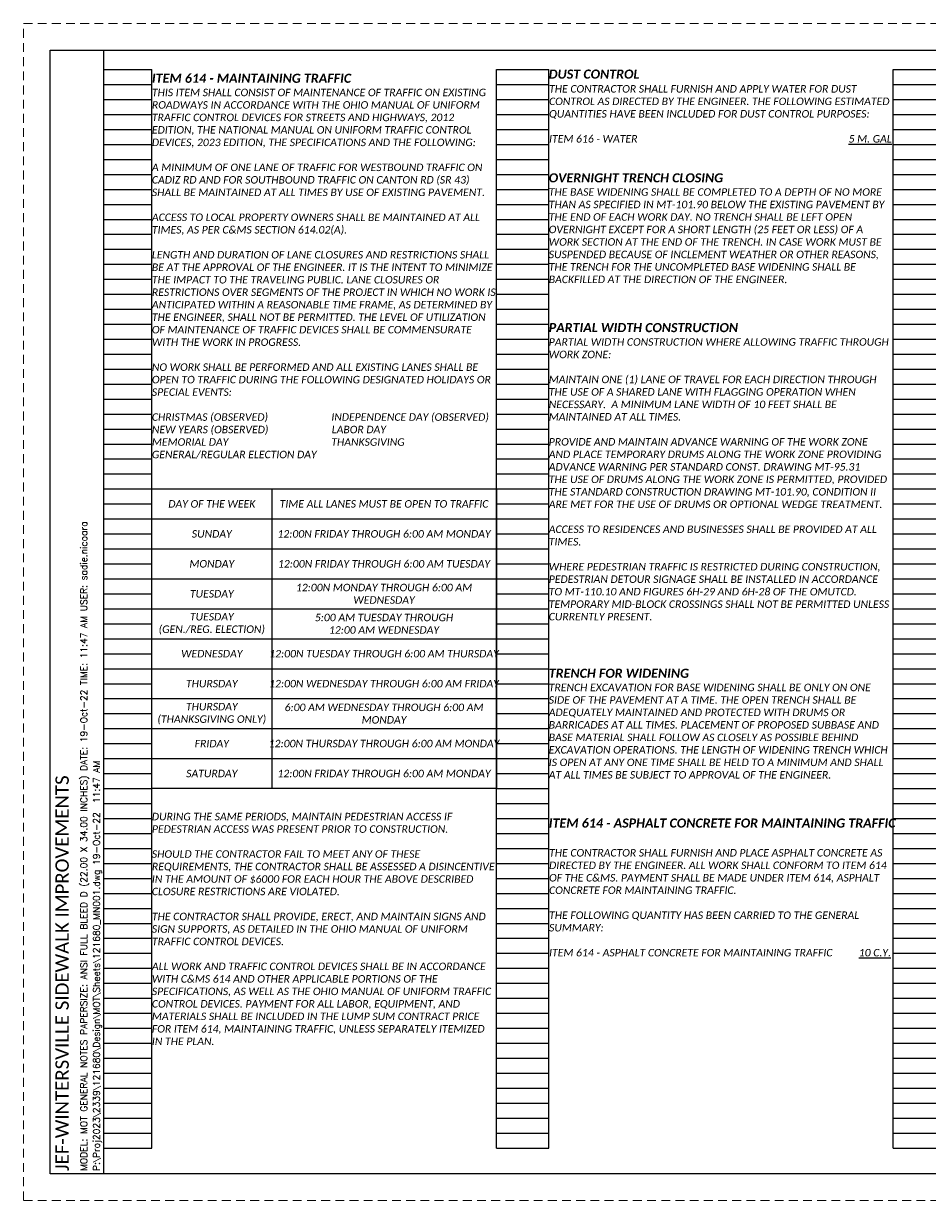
# Paper-space layout 'Layout1' of a CAD drawing. Header units: feet. Extents: x -0.2 to 33.8, y -0.8 to 21.2.
# Tile 1 of 2: x -0.2 to 16.7, y -0.8 to 21.2. Entities that reach past the tile are written whole.
import ezdxf
from ezdxf.enums import TextEntityAlignment as Align

# ---------------------------------------------------------------- set-up
doc = ezdxf.new("R2010")
doc.units = ezdxf.units.FT
doc.header["$MEASUREMENT"] = 0
doc.linetypes.add('OhDOT_USTN3', pattern=[0.22, 0.165, -0.055])
for name, color, linetype in [('SH_Border', 7, 'Continuous'), ('SH_Data', 7, 'Continuous'), ('SH_Text', 7, 'Continuous'), ('SH_TextH', 4, 'Continuous')]:
    doc.layers.add(name, color=color, linetype=linetype)
doc.layers.add('SH_Cut_Line', color=7, linetype='OhDOT_USTN3', lineweight=0, plot=False)
doc.styles.add('DwgStamp', font='romans.shx')
doc.styles.add('Font 70-Main Title', font='calibri.ttf', dxfattribs={"width": 1.15, "height": 0.25})
doc.styles.add('Slanted Normal (0.14) Font 31', font='calibrii.ttf', dxfattribs={"height": 0.14})
doc.styles.add('Slanted Sub-Title (0.17) Font 31', font='calibrii.ttf', dxfattribs={"height": 0.17})
doc.styles.add('Slanted-Normal', font='calibrii.ttf', dxfattribs={"height": 0.14})
doc.styles.add('Straight Sub-Title (0.17) Font 30', font='calibri.ttf', dxfattribs={"height": 0.17})
doc.styles.add('Straight-Normal', font='calibri.ttf', dxfattribs={"height": 0.14})
doc.styles.add('Straight-Sub Title', font='calibri.ttf', dxfattribs={"height": 0.17})

# ---------------------------------------------------------------- blocks, each defined once
blk = doc.blocks.new('4COL')
at = {"layer": 'Defpoints', "color": 3, "linetype": 'Continuous'}
for p, q in [((2, 0.98), (2, 21.14)), ((2, 21.14), (2.9, 21.14)), ((2.9, 0.98), (2.9, 21.14)), ((9.34, 0.98), (9.34, 21.14)), ((9.34, 21.14), (10.32, 21.14)), ((10.32, 0.98), (10.32, 21.14)), ((16.76, 0.98), (16.76, 21.14)), ((16.76, 21.14), (17.74, 21.14)), ((17.74, 0.98), (17.74, 21.14)), ((24.18, 0.98), (24.18, 21.14)), ((24.18, 21.14), (25.16, 21.14)), ((25.16, 0.98), (25.16, 21.14)), ((31.6, 0.98), (31.6, 21.14)), ((31.6, 21.14), (32.5, 21.14)), ((32.5, 0.98), (32.5, 21.14)), ((2, 20.86), (2.9, 20.86)), ((9.34, 20.86), (10.32, 20.86)), ((16.76, 20.86), (17.74, 20.86)), ((24.18, 20.86), (25.16, 20.86)), ((31.6, 20.86), (32.5, 20.86)), ((2, 20.58), (2.9, 20.58)), ((9.34, 20.58), (10.32, 20.58)), ((16.76, 20.58), (17.74, 20.58)), ((24.18, 20.58), (25.16, 20.58)), ((31.6, 20.58), (32.5, 20.58)), ((2, 20.3), (2.9, 20.3)), ((9.34, 20.3), (10.32, 20.3)), ((16.76, 20.3), (17.74, 20.3)), ((24.18, 20.3), (25.16, 20.3)), ((31.6, 20.3), (32.5, 20.3)), ((2, 20.02), (2.9, 20.02)), ((9.34, 20.02), (10.32, 20.02)), ((16.76, 20.02), (17.74, 20.02)), ((24.18, 20.02), (25.16, 20.02)), ((31.6, 20.02), (32.5, 20.02)), ((2, 19.74), (2.9, 19.74)), ((9.34, 19.74), (10.32, 19.74)), ((16.76, 19.74), (17.74, 19.74)), ((24.18, 19.74), (25.16, 19.74)), ((31.6, 19.74), (32.5, 19.74)), ((2, 19.46), (2.9, 19.46)), ((9.34, 19.46), (10.32, 19.46)), ((16.76, 19.46), (17.74, 19.46)), ((24.18, 19.46), (25.16, 19.46)), ((31.6, 19.46), (32.5, 19.46)), ((2, 19.18), (2.9, 19.18)), ((9.34, 19.18), (10.32, 19.18)), ((16.76, 19.18), (17.74, 19.18)), ((24.18, 19.18), (25.16, 19.18)), ((31.6, 19.18), (32.5, 19.18)), ((2, 18.9), (2.9, 18.9)), ((9.34, 18.9), (10.32, 18.9)), ((16.76, 18.9), (17.74, 18.9)), ((24.18, 18.9), (25.16, 18.9)), ((31.6, 18.9), (32.5, 18.9)), ((2, 18.62), (2.9, 18.62)), ((9.34, 18.62), (10.32, 18.62)), ((16.76, 18.62), (17.74, 18.62)), ((24.18, 18.62), (25.16, 18.62)), ((31.6, 18.62), (32.5, 18.62)), ((2, 18.34), (2.9, 18.34)), ((9.34, 18.34), (10.32, 18.34)), ((16.76, 18.34), (17.74, 18.34)), ((24.18, 18.34), (25.16, 18.34)), ((31.6, 18.34), (32.5, 18.34)), ((2, 18.06), (2.9, 18.06)), ((9.34, 18.06), (10.32, 18.06)), ((16.76, 18.06), (17.74, 18.06)), ((24.18, 18.06), (25.16, 18.06)), ((31.6, 18.06), (32.5, 18.06)), ((2, 17.78), (2.9, 17.78)), ((9.34, 17.78), (10.32, 17.78)), ((16.76, 17.78), (17.74, 17.78)), ((24.18, 17.78), (25.16, 17.78)), ((31.6, 17.78), (32.5, 17.78)), ((2, 17.5), (2.9, 17.5)), ((9.34, 17.5), (10.32, 17.5)), ((16.76, 17.5), (17.74, 17.5)), ((24.18, 17.5), (25.16, 17.5)), ((31.6, 17.5), (32.5, 17.5)), ((2, 17.22), (2.9, 17.22)), ((9.34, 17.22), (10.32, 17.22)), ((16.76, 17.22), (17.74, 17.22)), ((24.18, 17.22), (25.16, 17.22)), ((31.6, 17.22), (32.5, 17.22)), ((2, 16.94), (2.9, 16.94)), ((9.34, 16.94), (10.32, 16.94)), ((16.76, 16.94), (17.74, 16.94)), ((24.18, 16.94), (25.16, 16.94)), ((31.6, 16.94), (32.5, 16.94)), ((2, 16.66), (2.9, 16.66)), ((9.34, 16.66), (10.32, 16.66)), ((16.76, 16.66), (17.74, 16.66)), ((24.18, 16.66), (25.16, 16.66)), ((31.6, 16.66), (32.5, 16.66)), ((2, 16.38), (2.9, 16.38)), ((9.34, 16.38), (10.32, 16.38)), ((16.76, 16.38), (17.74, 16.38)), ((24.18, 16.38), (25.16, 16.38)), ((31.6, 16.38), (32.5, 16.38)), ((2, 16.1), (2.9, 16.1)), ((9.34, 16.1), (10.32, 16.1)), ((16.76, 16.1), (17.74, 16.1)), ((24.18, 16.1), (25.16, 16.1)), ((31.6, 16.1), (32.5, 16.1)), ((2, 15.82), (2.9, 15.82)), ((9.34, 15.82), (10.32, 15.82)), ((16.76, 15.82), (17.74, 15.82)), ((24.18, 15.82), (25.16, 15.82)), ((31.6, 15.82), (32.5, 15.82)), ((2, 15.54), (2.9, 15.54)), ((9.34, 15.54), (10.32, 15.54)), ((16.76, 15.54), (17.74, 15.54)), ((24.18, 15.54), (25.16, 15.54)), ((31.6, 15.54), (32.5, 15.54)), ((2, 15.26), (2.9, 15.26)), ((9.34, 15.26), (10.32, 15.26)), ((16.76, 15.26), (17.74, 15.26)), ((24.18, 15.26), (25.16, 15.26)), ((31.6, 15.26), (32.5, 15.26)), ((2, 14.98), (2.9, 14.98)), ((9.34, 14.98), (10.32, 14.98)), ((16.76, 14.98), (17.74, 14.98)), ((24.18, 14.98), (25.16, 14.98)), ((31.6, 14.98), (32.5, 14.98)), ((2, 14.7), (2.9, 14.7)), ((9.34, 14.7), (10.32, 14.7)), ((16.76, 14.7), (17.74, 14.7)), ((24.18, 14.7), (25.16, 14.7)), ((31.6, 14.7), (32.5, 14.7)), ((2, 14.42), (2.9, 14.42)), ((9.34, 14.42), (10.32, 14.42)), ((16.76, 14.42), (17.74, 14.42)), ((24.18, 14.42), (25.16, 14.42)), ((31.6, 14.42), (32.5, 14.42)), ((2, 14.14), (2.9, 14.14)), ((9.34, 14.14), (10.32, 14.14)), ((16.76, 14.14), (17.74, 14.14)), ((24.18, 14.14), (25.16, 14.14)), ((31.6, 14.14), (32.5, 14.14)), ((2, 13.86), (2.9, 13.86)), ((9.34, 13.86), (10.32, 13.86)), ((16.76, 13.86), (17.74, 13.86)), ((24.18, 13.86), (25.16, 13.86)), ((31.6, 13.86), (32.5, 13.86)), ((2, 13.58), (2.9, 13.58)), ((9.34, 13.58), (10.32, 13.58)), ((16.76, 13.58), (17.74, 13.58)), ((24.18, 13.58), (25.16, 13.58)), ((31.6, 13.58), (32.5, 13.58)), ((2, 13.3), (2.9, 13.3)), ((9.34, 13.3), (10.32, 13.3)), ((16.76, 13.3), (17.74, 13.3)), ((24.18, 13.3), (25.16, 13.3)), ((31.6, 13.3), (32.5, 13.3)), ((2, 13.02), (2.9, 13.02)), ((9.34, 13.02), (10.32, 13.02)), ((16.76, 13.02), (17.74, 13.02)), ((24.18, 13.02), (25.16, 13.02)), ((31.6, 13.02), (32.5, 13.02)), ((2, 12.74), (2.9, 12.74)), ((9.34, 12.74), (10.32, 12.74)), ((16.76, 12.74), (17.74, 12.74)), ((24.18, 12.74), (25.16, 12.74)), ((31.6, 12.74), (32.5, 12.74)), ((2, 12.46), (2.9, 12.46)), ((9.34, 12.46), (10.32, 12.46)), ((16.76, 12.46), (17.74, 12.46)), ((24.18, 12.46), (25.16, 12.46)), ((31.6, 12.46), (32.5, 12.46)), ((2, 12.18), (2.9, 12.18)), ((9.34, 12.18), (10.32, 12.18)), ((16.76, 12.18), (17.74, 12.18)), ((24.18, 12.18), (25.16, 12.18)), ((31.6, 12.18), (32.5, 12.18)), ((2, 11.9), (2.9, 11.9)), ((9.34, 11.9), (10.32, 11.9)), ((16.76, 11.9), (17.74, 11.9)), ((24.18, 11.9), (25.16, 11.9)), ((31.6, 11.9), (32.5, 11.9)), ((2, 11.62), (2.9, 11.62)), ((9.34, 11.62), (10.32, 11.62)), ((16.76, 11.62), (17.74, 11.62)), ((24.18, 11.62), (25.16, 11.62)), ((31.6, 11.62), (32.5, 11.62)), ((2, 11.34), (2.9, 11.34)), ((9.34, 11.34), (10.32, 11.34)), ((16.76, 11.34), (17.74, 11.34)), ((24.18, 11.34), (25.16, 11.34)), ((31.6, 11.34), (32.5, 11.34)), ((2, 11.06), (2.9, 11.06)), ((9.34, 11.06), (10.32, 11.06)), ((16.76, 11.06), (17.74, 11.06)), ((24.18, 11.06), (25.16, 11.06)), ((31.6, 11.06), (32.5, 11.06)), ((2, 10.78), (2.9, 10.78)), ((9.34, 10.78), (10.32, 10.78)), ((16.76, 10.78), (17.74, 10.78)), ((24.18, 10.78), (25.16, 10.78)), ((31.6, 10.78), (32.5, 10.78)), ((2, 10.5), (2.9, 10.5)), ((9.34, 10.5), (10.32, 10.5)), ((16.76, 10.5), (17.74, 10.5)), ((24.18, 10.5), (25.16, 10.5)), ((31.6, 10.5), (32.5, 10.5)), ((2, 10.22), (2.9, 10.22)), ((9.34, 10.22), (10.32, 10.22)), ((16.76, 10.22), (17.74, 10.22)), ((24.18, 10.22), (25.16, 10.22)), ((31.6, 10.22), (32.5, 10.22)), ((2, 9.94), (2.9, 9.94)), ((9.34, 9.94), (10.32, 9.94)), ((16.76, 9.94), (17.74, 9.94)), ((24.18, 9.94), (25.16, 9.94)), ((31.6, 9.94), (32.5, 9.94)), ((2, 9.66), (2.9, 9.66)), ((9.34, 9.66), (10.32, 9.66)), ((16.76, 9.66), (17.74, 9.66)), ((24.18, 9.66), (25.16, 9.66)), ((31.6, 9.66), (32.5, 9.66)), ((2, 9.38), (2.9, 9.38)), ((9.34, 9.38), (10.32, 9.38)), ((16.76, 9.38), (17.74, 9.38)), ((24.18, 9.38), (25.16, 9.38)), ((31.6, 9.38), (32.5, 9.38)), ((2, 9.1), (2.9, 9.1)), ((9.34, 9.1), (10.32, 9.1)), ((16.76, 9.1), (17.74, 9.1)), ((24.18, 9.1), (25.16, 9.1)), ((31.6, 9.1), (32.5, 9.1)), ((2, 8.82), (2.9, 8.82)), ((9.34, 8.82), (10.32, 8.82)), ((16.76, 8.82), (17.74, 8.82)), ((24.18, 8.82), (25.16, 8.82)), ((31.6, 8.82), (32.5, 8.82)), ((2, 8.54), (2.9, 8.54)), ((9.34, 8.54), (10.32, 8.54)), ((16.76, 8.54), (17.74, 8.54)), ((24.18, 8.54), (25.16, 8.54)), ((31.6, 8.54), (32.5, 8.54)), ((2, 8.26), (2.9, 8.26)), ((9.34, 8.26), (10.32, 8.26)), ((16.76, 8.26), (17.74, 8.26)), ((24.18, 8.26), (25.16, 8.26)), ((31.6, 8.26), (32.5, 8.26)), ((2, 7.98), (2.9, 7.98)), ((9.34, 7.98), (10.32, 7.98)), ((16.76, 7.98), (17.74, 7.98)), ((24.18, 7.98), (25.16, 7.98)), ((31.6, 7.98), (32.5, 7.98)), ((2, 7.7), (2.9, 7.7)), ((9.34, 7.7), (10.32, 7.7)), ((16.76, 7.7), (17.74, 7.7)), ((24.18, 7.7), (25.16, 7.7)), ((31.6, 7.7), (32.5, 7.7)), ((2, 7.42), (2.9, 7.42)), ((9.34, 7.42), (10.32, 7.42)), ((16.76, 7.42), (17.74, 7.42)), ((24.18, 7.42), (25.16, 7.42)), ((31.6, 7.42), (32.5, 7.42)), ((2, 7.14), (2.9, 7.14)), ((9.34, 7.14), (10.32, 7.14)), ((16.76, 7.14), (17.74, 7.14)), ((24.18, 7.14), (25.16, 7.14)), ((31.6, 7.14), (32.5, 7.14)), ((2, 6.86), (2.9, 6.86)), ((9.34, 6.86), (10.32, 6.86)), ((16.76, 6.86), (17.74, 6.86)), ((24.18, 6.86), (25.16, 6.86)), ((31.6, 6.86), (32.5, 6.86)), ((2, 6.58), (2.9, 6.58)), ((9.34, 6.58), (10.32, 6.58)), ((16.76, 6.58), (17.74, 6.58)), ((24.18, 6.58), (25.16, 6.58)), ((31.6, 6.58), (32.5, 6.58)), ((2, 6.3), (2.9, 6.3)), ((9.34, 6.3), (10.32, 6.3)), ((16.76, 6.3), (17.74, 6.3)), ((24.18, 6.3), (25.16, 6.3)), ((31.6, 6.3), (32.5, 6.3)), ((2, 6.02), (2.9, 6.02)), ((9.34, 6.02), (10.32, 6.02)), ((16.76, 6.02), (17.74, 6.02)), ((24.18, 6.02), (25.16, 6.02)), ((31.6, 6.02), (32.5, 6.02)), ((2, 5.74), (2.9, 5.74)), ((9.34, 5.74), (10.32, 5.74)), ((16.76, 5.74), (17.74, 5.74)), ((24.18, 5.74), (25.16, 5.74)), ((31.6, 5.74), (32.5, 5.74)), ((2, 5.46), (2.9, 5.46)), ((9.34, 5.46), (10.32, 5.46)), ((16.76, 5.46), (17.74, 5.46)), ((24.18, 5.46), (25.16, 5.46)), ((31.6, 5.46), (32.5, 5.46)), ((2, 5.18), (2.9, 5.18)), ((9.34, 5.18), (10.32, 5.18)), ((16.76, 5.18), (17.74, 5.18)), ((24.18, 5.18), (25.16, 5.18)), ((31.6, 5.18), (32.5, 5.18)), ((2, 4.9), (2.9, 4.9)), ((9.34, 4.9), (10.32, 4.9)), ((16.76, 4.9), (17.74, 4.9)), ((24.18, 4.9), (25.16, 4.9)), ((31.6, 4.9), (32.5, 4.9)), ((2, 4.62), (2.9, 4.62)), ((9.34, 4.62), (10.32, 4.62)), ((16.76, 4.62), (17.74, 4.62)), ((24.18, 4.62), (25.16, 4.62)), ((31.6, 4.62), (32.5, 4.62)), ((2, 4.34), (2.9, 4.34)), ((9.34, 4.34), (10.32, 4.34)), ((16.76, 4.34), (17.74, 4.34)), ((24.18, 4.34), (25.16, 4.34)), ((31.6, 4.34), (32.5, 4.34)), ((2, 4.06), (2.9, 4.06)), ((9.34, 4.06), (10.32, 4.06)), ((16.76, 4.06), (17.74, 4.06)), ((24.18, 4.06), (25.16, 4.06)), ((31.6, 4.06), (32.5, 4.06)), ((2, 3.78), (2.9, 3.78)), ((9.34, 3.78), (10.32, 3.78)), ((16.76, 3.78), (17.74, 3.78)), ((24.18, 3.78), (25.16, 3.78)), ((31.6, 3.78), (32.5, 3.78)), ((2, 3.5), (2.9, 3.5)), ((9.34, 3.5), (10.32, 3.5)), ((16.76, 3.5), (17.74, 3.5)), ((24.18, 3.5), (25.16, 3.5)), ((31.6, 3.5), (32.5, 3.5)), ((2, 3.22), (2.9, 3.22)), ((9.34, 3.22), (10.32, 3.22)), ((16.76, 3.22), (17.74, 3.22)), ((24.18, 3.22), (25.16, 3.22)), ((31.6, 3.22), (32.5, 3.22)), ((2, 2.94), (2.9, 2.94)), ((9.34, 2.94), (10.32, 2.94)), ((16.76, 2.94), (17.74, 2.94)), ((24.18, 2.94), (25.16, 2.94)), ((31.6, 2.94), (32.5, 2.94)), ((2, 2.66), (2.9, 2.66)), ((9.34, 2.66), (10.32, 2.66)), ((16.76, 2.66), (17.74, 2.66)), ((24.18, 2.66), (25.16, 2.66)), ((31.6, 2.66), (32.5, 2.66)), ((2, 2.38), (2.9, 2.38)), ((9.34, 2.38), (10.32, 2.38)), ((16.76, 2.38), (17.74, 2.38)), ((24.18, 2.38), (25.16, 2.38)), ((31.6, 2.38), (32.5, 2.38)), ((2, 2.1), (2.9, 2.1)), ((9.34, 2.1), (10.32, 2.1)), ((16.76, 2.1), (17.74, 2.1)), ((24.18, 2.1), (25.16, 2.1)), ((31.6, 2.1), (32.5, 2.1)), ((2, 1.82), (2.9, 1.82)), ((9.34, 1.82), (10.32, 1.82)), ((16.76, 1.82), (17.74, 1.82)), ((24.18, 1.82), (25.16, 1.82)), ((31.6, 1.82), (32.5, 1.82)), ((2, 1.54), (2.9, 1.54)), ((9.34, 1.54), (10.32, 1.54)), ((16.76, 1.54), (17.74, 1.54)), ((24.18, 1.54), (25.16, 1.54)), ((31.6, 1.54), (32.5, 1.54)), ((2, 1.26), (2.9, 1.26)), ((9.34, 1.26), (10.32, 1.26)), ((16.76, 1.26), (17.74, 1.26)), ((24.18, 1.26), (25.16, 1.26)), ((31.6, 1.26), (32.5, 1.26)), ((2, 0.98), (2.9, 0.98)), ((9.34, 0.98), (10.32, 0.98)), ((16.76, 0.98), (17.74, 0.98)), ((24.18, 0.98), (25.16, 0.98)), ((31.6, 0.98), (32.5, 0.98))]:
    blk.add_line(p, q, dxfattribs=at)
blk = doc.blocks.new('BLKWO_NEW')
at = {"layer": 'SH_Border', "linetype": 'Continuous', "flags": 128}
blk.add_lwpolyline([(0.5, 21.5), (33.5, 21.5), (33.5, 0.5), (0.5, 0.5), (0.5, 21.5)], close=True, dxfattribs=at)
blk.add_lwpolyline([(1.5, 0.5), (1.5, 21.5)], dxfattribs=at)
at = {"layer": 'SH_Cut_Line', "color": 7, "linetype": 'OhDOT_USTN3', "flags": 128}
blk.add_lwpolyline([(0, 0), (34, 0), (34, 22), (0, 22), (0, 0)], close=True, dxfattribs=at)
at = {"layer": 'SH_Data', "style": 'Font 70-Main Title', "width": 1.15, "flags": 8}
blk.add_attdef('TITLEAREA2T', text='', height=0.25, rotation=90, dxfattribs=at).set_placement((32.75, 13), align=Align.MIDDLE_CENTER)
at = {"layer": 'SH_Data', "style": 'Straight-Sub Title'}
for tag, p in [('XXX', (32.75, 2)), ('XXX', (32.75, 1.5)), ('XXXXXX', (32.75, 1))]:
    blk.add_attdef(tag, text='', height=0.17, dxfattribs=at).set_placement(p, align=Align.BOTTOM_CENTER)
at = {"layer": 'SH_Data', "style": 'Straight Sub-Title (0.17) Font 30', "flags": 8}
blk.add_attdef('PROJECT', text='', height=0.25, rotation=90, dxfattribs=at).set_placement((0.721, 0.55), align=Align.MIDDLE_LEFT)
at = {"layer": 'SH_Data', "style": 'Straight-Normal'}
for tag, p in [('SHEETNO', (32.375, 0.551)), ('SHEETTOTAL', (33.125, 0.549))]:
    blk.add_attdef(tag, text='', height=0.14, dxfattribs=at).set_placement(p, align=Align.CENTER)

psp = doc.layouts.get("Layout1")

# ---------------------------------------------------------------- linework, layer by layer
at = {"layer": 'SH_Border'}
for p, q in [((4.391, 12.55), (4.391, 6.95)), ((2.15, 11.99), (8.59, 11.99))]:
    psp.add_line(p, q, dxfattribs=at)
psp.add_lwpolyline([(2.15, 12.55), (8.59, 12.55), (8.59, 6.95), (2.15, 6.95)], close=True, dxfattribs=at)
at = {"layer": 'SH_Data'}
for p, q in [((2.15, 11.43), (8.59, 11.43)), ((2.15, 10.87), (8.59, 10.87)), ((2.15, 10.31), (8.59, 10.31)), ((2.15, 9.75), (8.59, 9.75)), ((2.15, 9.19), (8.59, 9.19)), ((2.15, 8.63), (8.59, 8.63)), ((2.15, 8.07), (8.59, 8.07)), ((2.15, 7.51), (8.59, 7.51))]:
    psp.add_line(p, q, dxfattribs=at)

# ---------------------------------------------------------------- block references
at = {"layer": 'SH_Border'}
ref = psp.add_blockref('BLKWO_NEW', (-0.25, -0.75), dxfattribs=at)
ref.add_attrib('PROJECT', 'JEF-WINTERSVILLE SIDEWALK IMPROVEMENTS', dxfattribs={"layer": 'SH_Data', "height": 0.25, "rotation": 90, "style": 'Straight Sub-Title (0.17) Font 30'}).set_placement((0.471, -0.2), align=Align.MIDDLE_LEFT)
at = {"layer": 'SH_Text'}
psp.add_blockref('4COL', (-0.75, -0.75), dxfattribs=at)

# ---------------------------------------------------------------- texts
at = {"layer": 'SH_Border', "char_height": 0.17, "attachment_point": 1, "style": 'Slanted Sub-Title (0.17) Font 31'}
for s, insert, width in [('{\\fCalibri|b1|i1|c0|p34;\\C4;ITEM 614 - MAINTAINING TRAFFIC}', (2.15, 20.312), 6.43343), ('{\\fCalibri|b1|i1|c0|p34;\\C4;OVERNIGHT TRENCH CLOSING}', (9.57, 18.451), 6.44), ('{\\fCalibri|b1|i1|c0|p34;\\C4;TRENCH FOR WIDENING}', (9.57, 9.19), 6.44)]:
    psp.add_mtext(s, dxfattribs=dict(at, insert=insert, width=width))
at = {"layer": 'SH_Data', "linetype": 'Continuous', "style": 'DwgStamp'}
for s, p in [('MODEL: MOT GENERAL NOTES PAPERSIZE: ANSI FULL BLEED D (22.00 X 34.00 INCHES) DATE: 19-Oct-22 TIME: 11:47 AM USER: sadie.nicoara', (0.938, -0.2)), ('P:\\Proj2023\\2339\\121680\\Design\\MOT\\Sheets\\121680_MN001.dwg 19-Oct-22  11:47 AM', (1.175, -0.2))]:
    psp.add_text(s, height=0.125, rotation=90, dxfattribs=at).set_placement(p)
at = {"layer": 'SH_Text', "char_height": 0.14}
for s, insert, width, attachment_point, style in [('THIS ITEM SHALL CONSIST OF MAINTENANCE OF TRAFFIC ON EXISTING ROADWAYS IN ACCORDANCE WITH THE OHIO MANUAL OF UNIFORM TRAFFIC CONTROL DEVICES FOR STREETS AND HIGHWAYS, 2012 EDITION, THE NATIONAL MANUAL ON UNIFORM TRAFFIC CONTROL DEVICES, 2023 EDITION, THE SPECIFICATIONS AND THE FOLLOWING:\\P\\PA MINIMUM OF ONE LANE OF TRAFFIC FOR WESTBOUND TRAFFIC ON CADIZ RD AND FOR SOUTHBOUND TRAFFIC ON CANTON RD (SR 43) SHALL BE MAINTAINED AT ALL TIMES BY USE OF EXISTING PAVEMENT.\\P\\PACCESS TO LOCAL PROPERTY OWNERS SHALL BE MAINTAINED AT ALL TIMES, AS PER C&MS SECTION 614.02(A).\\P\\PLENGTH AND DURATION OF LANE CLOSURES AND RESTRICTIONS SHALL BE AT THE APPROVAL OF THE ENGINEER. IT IS THE INTENT TO MINIMIZE THE IMPACT TO THE TRAVELING PUBLIC. LANE CLOSURES OR RESTRICTIONS OVER SEGMENTS OF THE PROJECT IN WHICH NO WORK IS ANTICIPATED WITHIN A REASONABLE TIME FRAME, AS DETERMINED BY THE ENGINEER, SHALL NOT BE PERMITTED. THE LEVEL OF UTILIZATION OF MAINTENANCE OF TRAFFIC DEVICES SHALL BE COMMENSURATE WITH THE WORK IN PROGRESS.\\P\\PNO WORK SHALL BE PERFORMED AND ALL EXISTING LANES SHALL BE OPEN TO TRAFFIC DURING THE FOLLOWING DESIGNATED HOLIDAYS OR SPECIAL EVENTS:\\P\\PCHRISTMAS (OBSERVED)                        INDEPENDENCE DAY (OBSERVED)\\PNEW YEARS (OBSERVED)                        LABOR DAY\\PMEMORIAL DAY                                       THANKSGIVING\\PGENERAL/REGULAR ELECTION DAY\\P\\P\\P\\P\\P\\P\\P\\P\\P\\P\\P\\P\\P\\P\\P\\P\\P\\P\\P\\P\\P\\P\\P\\P\\P\\P\\P\\P\\PDURING THE SAME PERIODS, MAINTAIN PEDESTRIAN ACCESS IF PEDESTRIAN ACCESS WAS PRESENT PRIOR TO CONSTRUCTION.\\P\\PSHOULD THE CONTRACTOR FAIL TO MEET ANY OF THESE REQUIREMENTS, THE CONTRACTOR SHALL BE ASSESSED A DISINCENTIVE IN THE AMOUNT OF $6000 FOR EACH HOUR THE ABOVE DESCRIBED CLOSURE RESTRICTIONS ARE VIOLATED.\\P\\PTHE CONTRACTOR SHALL PROVIDE, ERECT, AND MAINTAIN SIGNS AND SIGN SUPPORTS, AS DETAILED IN THE OHIO MANUAL OF UNIFORM TRAFFIC CONTROL DEVICES.\\P\\PALL WORK AND TRAFFIC CONTROL DEVICES SHALL BE IN ACCORDANCE WITH C&MS 614 AND OTHER APPLICABLE PORTIONS OF THE SPECIFICATIONS, AS WELL AS THE OHIO MANUAL OF UNIFORM TRAFFIC CONTROL DEVICES. PAYMENT FOR ALL LABOR, EQUIPMENT, AND MATERIALS SHALL BE INCLUDED IN THE LUMP SUM CONTRACT PRICE FOR ITEM 614, MAINTAINING TRAFFIC, UNLESS SEPARATELY ITEMIZED IN THE PLAN. ', (2.15, 20.032), 6.44, 1, 'Slanted Normal (0.14) Font 31'), ('THE CONTRACTOR SHALL FURNISH AND APPLY WATER FOR DUST CONTROL AS DIRECTED BY THE ENGINEER. THE FOLLOWING ESTIMATED QUANTITIES HAVE BEEN INCLUDED FOR DUST CONTROL PURPOSES:\\P\\PITEM 616 - WATER^I^I^I^I^I^I^I^I{\\L5 M. GAL}', (9.576, 20.099), 6.44, 1, 'Slanted Normal (0.14) Font 31'), ('THE BASE WIDENING SHALL BE COMPLETED TO A DEPTH OF NO MORE THAN AS SPECIFIED IN MT-101.90 BELOW THE EXISTING PAVEMENT BY THE END OF EACH WORK DAY. NO TRENCH SHALL BE LEFT OPEN OVERNIGHT EXCEPT FOR A SHORT LENGTH (25 FEET OR LESS) OF A WORK SECTION AT THE END OF THE TRENCH. IN CASE WORK MUST BE SUSPENDED BECAUSE OF INCLEMENT WEATHER OR OTHER REASONS, THE TRENCH FOR THE UNCOMPLETED BASE WIDENING SHALL BE BACKFILLED AT THE DIRECTION OF THE ENGINEER.', (9.57, 18.171), 6.44, 1, 'Slanted Normal (0.14) Font 31'), ('{\\fCalibri|b1|i1|c0|p34;\\H1.21431x;\\C4;PARTIAL WIDTH CONSTRUCTION \\Ffont30|c0;\\H0.82351x;\\C256;\\P\\fCalibri|b0|i1|c0|p34;PARTIAL WIDTH CONSTRUCTION WHERE ALLOWING TRAFFIC THROUGH WORK ZONE:\\P\\PMAINTAIN ONE (1) LANE OF TRAVEL FOR EACH DIRECTION THROUGH THE USE OF A SHARED LANE WITH FLAGGING OPERATION WHEN NECESSARY.  A MINIMUM LANE WIDTH OF 10 FEET SHALL BE MAINTAINED AT ALL TIMES. \\P\\PPROVIDE AND MAINTAIN ADVANCE WARNING OF THE WORK ZONE AND PLACE TEMPORARY DRUMS ALONG THE WORK ZONE PROVIDING ADVANCE WARNING PER STANDARD CONST. DRAWING MT-95.31 \\PTHE USE OF DRUMS ALONG THE WORK ZONE IS PERMITTED, PROVIDED THE STANDARD CONSTRUCTION DRAWING MT-101.90, CONDITION II ARE MET FOR THE USE OF DRUMS OR OPTIONAL WEDGE TREATMENT. \\P\\PACCESS TO RESIDENCES AND BUSINESSES SHALL BE PROVIDED AT ALL TIMES.\\P\\PWHERE PEDESTRIAN TRAFFIC IS RESTRICTED DURING CONSTRUCTION, PEDESTRIAN DETOUR SIGNAGE SHALL BE INSTALLED IN ACCORDANCE TO MT-110.10 AND FIGURES 6H-29 AND 6H-28 OF THE OMUTCD.  TEMPORARY MID-BLOCK CROSSINGS SHALL NOT BE PERMITTED UNLESS CURRENTLY PRESENT.}', (9.57, 15.651), 6.37633, 1, 'Slanted-Normal'), ('DAY OF THE WEEK', (3.27, 12.27), 2.24087, 5, 'Slanted Normal (0.14) Font 31'), ('TIME ALL LANES MUST BE OPEN TO TRAFFIC', (6.49, 12.27), 4.19913, 5, 'Slanted Normal (0.14) Font 31'), ('SUNDAY', (3.27, 11.71), 2.24087, 5, 'Slanted Normal (0.14) Font 31'), ('12:00N FRIDAY THROUGH 6:00 AM MONDAY', (6.49, 11.71), 4.19913, 5, 'Slanted Normal (0.14) Font 31'), ('MONDAY', (3.27, 11.15), 2.24087, 5, 'Slanted Normal (0.14) Font 31'), ('12:00N FRIDAY THROUGH 6:00 AM TUESDAY', (6.49, 11.15), 4.19913, 5, 'Slanted Normal (0.14) Font 31'), ('12:00N MONDAY THROUGH 6:00 AM WEDNESDAY', (6.49, 10.59), 4.19913, 5, 'Slanted Normal (0.14) Font 31'), ('TUESDAY', (3.27, 10.59), 2.24087, 5, 'Slanted Normal (0.14) Font 31'), ('TUESDAY\\P(GEN./REG. ELECTION)', (3.27, 10.03), 2.24087, 5, 'Slanted Normal (0.14) Font 31'), ('5:00 AM TUESDAY THROUGH\\P12:00 AM WEDNESDAY', (6.49, 10.03), 4.19913, 5, 'Slanted Normal (0.14) Font 31'), ('WEDNESDAY', (3.27, 9.47), 2.24087, 5, 'Slanted Normal (0.14) Font 31'), ('12:00N TUESDAY THROUGH 6:00 AM THURSDAY', (6.49, 9.47), 4.19913, 5, 'Slanted Normal (0.14) Font 31'), ('THURSDAY', (3.27, 8.91), 2.24087, 5, 'Slanted Normal (0.14) Font 31'), ('12:00N WEDNESDAY THROUGH 6:00 AM FRIDAY', (6.49, 8.91), 4.19913, 5, 'Slanted Normal (0.14) Font 31'), ('TRENCH EXCAVATION FOR BASE WIDENING SHALL BE ONLY ON ONE SIDE OF THE PAVEMENT AT A TIME. THE OPEN TRENCH SHALL BE ADEQUATELY MAINTAINED AND PROTECTED WITH DRUMS OR BARRICADES AT ALL TIMES. PLACEMENT OF PROPOSED SUBBASE AND BASE MATERIAL SHALL FOLLOW AS CLOSELY AS POSSIBLE BEHIND EXCAVATION OPERATIONS. THE LENGTH OF WIDENING TRENCH WHICH IS OPEN AT ANY ONE TIME SHALL BE HELD TO A MINIMUM AND SHALL AT ALL TIMES BE SUBJECT TO APPROVAL OF THE ENGINEER.', (9.57, 8.91), 6.44, 1, 'Slanted Normal (0.14) Font 31'), ('THURSDAY \\P(THANKSGIVING ONLY)', (3.27, 8.35), 2.24087, 5, 'Slanted Normal (0.14) Font 31'), ('6:00 AM WEDNESDAY THROUGH 6:00 AM MONDAY', (6.49, 8.35), 4.19913, 5, 'Slanted Normal (0.14) Font 31'), ('FRIDAY', (3.27, 7.79), 2.24087, 5, 'Slanted Normal (0.14) Font 31'), ('12:00N THURSDAY THROUGH 6:00 AM MONDAY', (6.49, 7.79), 4.19913, 5, 'Slanted Normal (0.14) Font 31'), ('SATURDAY', (3.27, 7.23), 2.24087, 5, 'Slanted Normal (0.14) Font 31'), ('12:00N FRIDAY THROUGH 6:00 AM MONDAY', (6.49, 7.23), 4.19913, 5, 'Slanted Normal (0.14) Font 31'), ('THE CONTRACTOR SHALL FURNISH AND PLACE ASPHALT CONCRETE AS DIRECTED BY THE ENGINEER. ALL WORK SHALL CONFORM TO ITEM 614 OF THE C&MS. PAYMENT SHALL BE MADE UNDER ITEM 614, ASPHALT CONCRETE FOR MAINTAINING TRAFFIC. \\P\\PTHE FOLLOWING QUANTITY HAS BEEN CARRIED TO THE GENERAL SUMMARY:\\P\\PITEM 614 - ASPHALT CONCRETE FOR MAINTAINING TRAFFIC          {\\L10 C.Y.}', (9.576, 5.819), 6.44, 1, 'Slanted Normal (0.14) Font 31')]:
    psp.add_mtext(s, dxfattribs=dict(at, insert=insert, width=width, attachment_point=attachment_point, style=style))
at = {"layer": 'SH_TextH', "char_height": 0.17, "width": 6.44, "attachment_point": 1, "style": 'Slanted Sub-Title (0.17) Font 31'}
for s, insert in [('{\\fCalibri|b1|i1|c0|p34;\\C4;DUST CONTROL}', (9.57, 20.39)), ('{\\fCalibri|b1|i1|c0|p34;\\C4;ITEM 614 - ASPHALT CONCRETE FOR MAINTAINING TRAFFIC}', (9.57, 6.39))]:
    psp.add_mtext(s, dxfattribs=dict(at, insert=insert))

doc.saveas('drawing.dxf')
